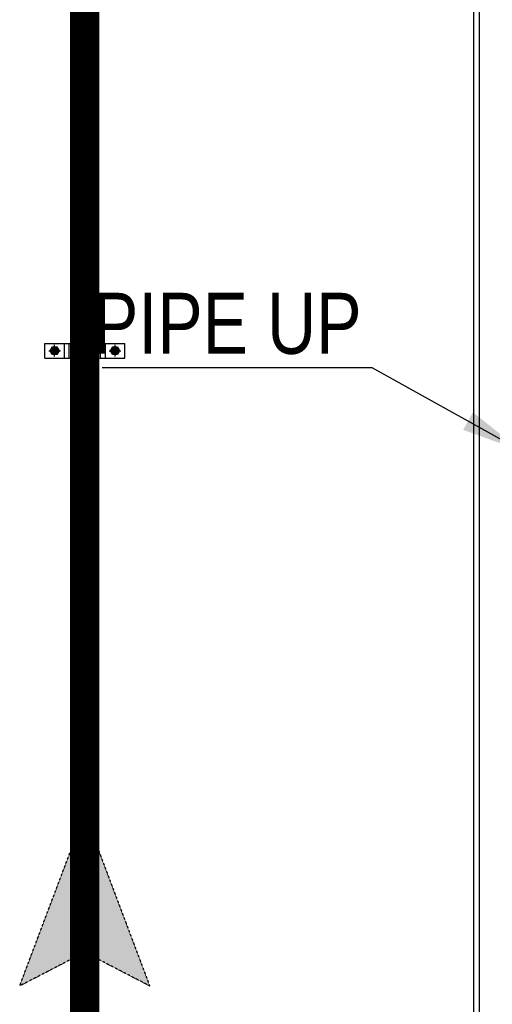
# Model space of a CAD drawing. Header units: millimetres. Extents: x 103872 to 294171, y 5570 to 32737.
# Tile 99 of 117: x 133713 to 134489, y 16204 to 17818. Entities that reach past the tile are written whole.
import ezdxf

# ---------------------------------------------------------------- set-up
doc = ezdxf.new("R2010")
doc.units = ezdxf.units.MM
doc.header["$LTSCALE"] = 2.5
doc.linetypes.add('CENTER', pattern=[50.8, 31.75, -6.35, 6.35, -6.35])
doc.linetypes.add('HIDDEN', pattern=[0.375, 0.25, -0.125])
for name, color, linetype, lineweight in [('00-ABM-PHE-DRAINAGE TEXT', 7, 'Continuous', 18), ('Dimension', 40, 'Continuous', 0), ('P-LS DISCHARGE PIPE', 64, 'HIDDEN', 25), ('WALL', 132, 'Continuous', 25)]:
    doc.layers.add(name, color=color, linetype=linetype, lineweight=lineweight)
doc.layers.add('P_SUPPORT', color=7, linetype='Continuous')
doc.styles.add('arial 0.80', font='arial.ttf', dxfattribs={"width": 0.8})
doc.styles.get("Standard").update_dxf_attribs({"font": 'GOTHIC.TTF'})
doc.dimstyles.get("Standard").update_dxf_attribs({"dimtxt": 0.18, "dimasz": 0.18, "dimexe": 0.18, "dimexo": 0.0625, "dimgap": 0.09, "dimtad": 0, "dimtih": 1, "dimtoh": 1, "dimdec": 4, "dimzin": 0, "dimdsep": 46, "dimtxsty": 'Standard', "dimcen": 0.09, "dimadec": 0, "dimazin": 0, "dimtfac": 1, "dimtdec": 4, "dimtofl": 0, "dimtmove": 0, "dimatfit": 3, "dimfxl": 1, "dimtolj": 1, "dimtzin": 0, "dimarcsym": 0})

# ---------------------------------------------------------------- blocks, each defined once
blk = doc.blocks.new('*U41')
at = {"color": 8}
blk.add_lwpolyline([(0, 0), (7713.3, 0), (7713.3, -10), (0, -10)], close=True, dxfattribs=at)
blk = doc.blocks.new('ARCH')
at = {"layer": 'WALL', "color": 8, "xscale": -1, "rotation": 89.99999999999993}
blk.add_blockref('*U41', (115620.8, 21923.9), dxfattribs=at)
blk = doc.blocks.new('ARR')
at = {"ltscale": 0.025}
blk.add_hatch(color=256, dxfattribs=at).paths.add_polyline_path([(268, 131.5), (-80, 0), (268, -131.5), (200, 0)])
at = {"color": 7, "linetype": 'ByBlock', "ltscale": 0.025}
blk.add_lwpolyline([(268, 131.5), (-80, 0), (268, -131.5), (200, 0)], close=True, dxfattribs=at)

msp = doc.modelspace()

# ---------------------------------------------------------------- block references
at = {"layer": 'Dimension'}
msp.add_blockref('ARCH', (18837.3, 0), dxfattribs=at)

# ---------------------------------------------------------------- next in the draw order: hatches: boundary and pattern name
at = {"layer": 'P_SUPPORT'}
h = msp.add_hatch(color=8, dxfattribs=at)
h.set_gradient(color1=(128, 128, 128), one_color=1, tint=1, name='SPHERICAL')
h.paths.add_polyline_path([(133770.7, 17268.7), (133770.7, 17275.1), (133777.1, 17275.1, -0.414214)])
h.paths.add_polyline_path([(133777.1, 17275.1), (133770.7, 17275.1), (133770.7, 17281.5, -0.414214)])
h.paths.add_polyline_path([(133770.7, 17275.1), (133764.3, 17275.1, -0.414214), (133770.7, 17281.5)])
h.paths.add_polyline_path([(133770.7, 17268.7, -0.414214), (133764.3, 17275.1), (133770.7, 17275.1)])
h = msp.add_hatch(color=8, dxfattribs=at)
h.set_gradient(color1=(128, 128, 128), one_color=1, tint=1, name='SPHERICAL')
h.paths.add_polyline_path([(133821.6, 17265.9), (133821.6, 17275.1), (133830.8, 17275.1, -0.414214)])
h.paths.add_polyline_path([(133830.8, 17275.1), (133821.6, 17275.1), (133821.6, 17284.3, -0.414214)])
h.paths.add_polyline_path([(133821.6, 17275.1), (133812.4, 17275.1, -0.414214), (133821.6, 17284.3)])
h.paths.add_polyline_path([(133821.6, 17265.9, -0.414214), (133812.4, 17275.1), (133821.6, 17275.1)])
h = msp.add_hatch(color=8, dxfattribs=at)
h.set_gradient(color1=(128, 128, 128), one_color=1, tint=1, name='SPHERICAL')
h.paths.add_polyline_path([(133869.9, 17268.7), (133869.9, 17275.1), (133876.3, 17275.1, -0.414214)])
h.paths.add_polyline_path([(133876.3, 17275.1), (133869.9, 17275.1), (133869.9, 17281.5, -0.414214)])
h.paths.add_polyline_path([(133869.9, 17275.1), (133863.5, 17275.1, -0.414214), (133869.9, 17281.5)])
h.paths.add_polyline_path([(133869.9, 17268.7, -0.414214), (133863.5, 17275.1), (133869.9, 17275.1)])

# ---------------------------------------------------------------- next in the draw order: linework, layer by layer
at = {"layer": 'P-LS DISCHARGE PIPE', "linetype": 'HIDDEN', "ltscale": 400, "const_width": 48}
msp.add_lwpolyline([(133820, 8661.4), (133820, 23590.9)], dxfattribs=at)
at = {"layer": 'P_SUPPORT'}
for p, q in [((133754.7, 17263.1, 1.4), (133754.7, 17287.1, 1.4)), ((133754.7, 17287.1, 1.4), (133885.9, 17287.1, 1.4)), ((133786.7, 17263.1, -0.1), (133786.7, 17287.1, -0.1)), ((133794.7, 17263.1), (133794.7, 17287.1)), ((133845.9, 17263.1), (133845.9, 17287.1)), ((133853.9, 17263.1, -0.1), (133853.9, 17287.1, -0.1)), ((133885.9, 17263.1, 1.4), (133885.9, 17287.1, 1.4)), ((133754.7, 17263.1), (133885.9, 17263.1))]:
    msp.add_line(p, q, dxfattribs=at)
at = {"layer": 'P_SUPPORT', "color": 8, "linetype": 'CENTER', "ltscale": 0.02}
for p, q in [((133761.1, 17275.1, 1.2), (133780.3, 17275.1, 1.2)), ((133770.7, 17265.5, 1.2), (133770.7, 17284.7, 1.2)), ((133860.3, 17275.1, 1.2), (133879.5, 17275.1, 1.2)), ((133869.9, 17265.5, 1.2), (133869.9, 17284.7, 1.2))]:
    msp.add_line(p, q, dxfattribs=at)
at = {"layer": 'P_SUPPORT', "elevation": 1.2}
for points in [[(133767, 17268.7), (133763.3, 17275.1), (133767, 17281.5), (133774.4, 17281.5), (133778.1, 17275.1), (133774.4, 17268.7)], [(133866.2, 17268.7), (133862.5, 17275.1), (133866.2, 17281.5), (133873.6, 17281.5), (133877.3, 17275.1), (133873.6, 17268.7)]]:
    msp.add_lwpolyline(points, close=True, dxfattribs=at)
at = {"layer": 'P_SUPPORT'}
msp.add_lwpolyline([(133816.3, 17265.9), (133811, 17275.1), (133816.3, 17284.3), (133826.9, 17284.3), (133832.2, 17275.1), (133826.9, 17265.9)], close=True, dxfattribs=at)
for centre, radius in [((133770.7, 17275.1, 1.2), 6.4), ((133821.6, 17275.1), 9.2), ((133869.9, 17275.1, 1.2), 6.4)]:
    msp.add_circle(centre, radius, dxfattribs=at)

# ---------------------------------------------------------------- next in the draw order: block references
at = {"layer": 'P-LS DISCHARGE PIPE', "ltscale": 0.4, "xscale": -0.8112117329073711, "yscale": 0.8112117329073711, "zscale": 0.8112117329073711, "rotation": 90}
msp.add_blockref('ARR', (133820, 16451.2), dxfattribs=at)

# ---------------------------------------------------------------- next in the draw order: texts
at = {"layer": '00-ABM-PHE-DRAINAGE TEXT', "style": 'arial 0.80', "width": 0.8}
msp.add_text('PIPE UP ', height=100, dxfattribs=at).set_placement((133833.5, 17270, 0.1))

# ---------------------------------------------------------------- next in the draw order: leaders
at = {"layer": '00-ABM-PHE-DRAINAGE TEXT'}
msp.add_leader([(134536.6, 17111.1), (134291.6, 17247.2), (133848.9, 17247.2)], dimstyle='Standard', override={"dimasz": 100}, dxfattribs=at)

doc.saveas('drawing.dxf')
